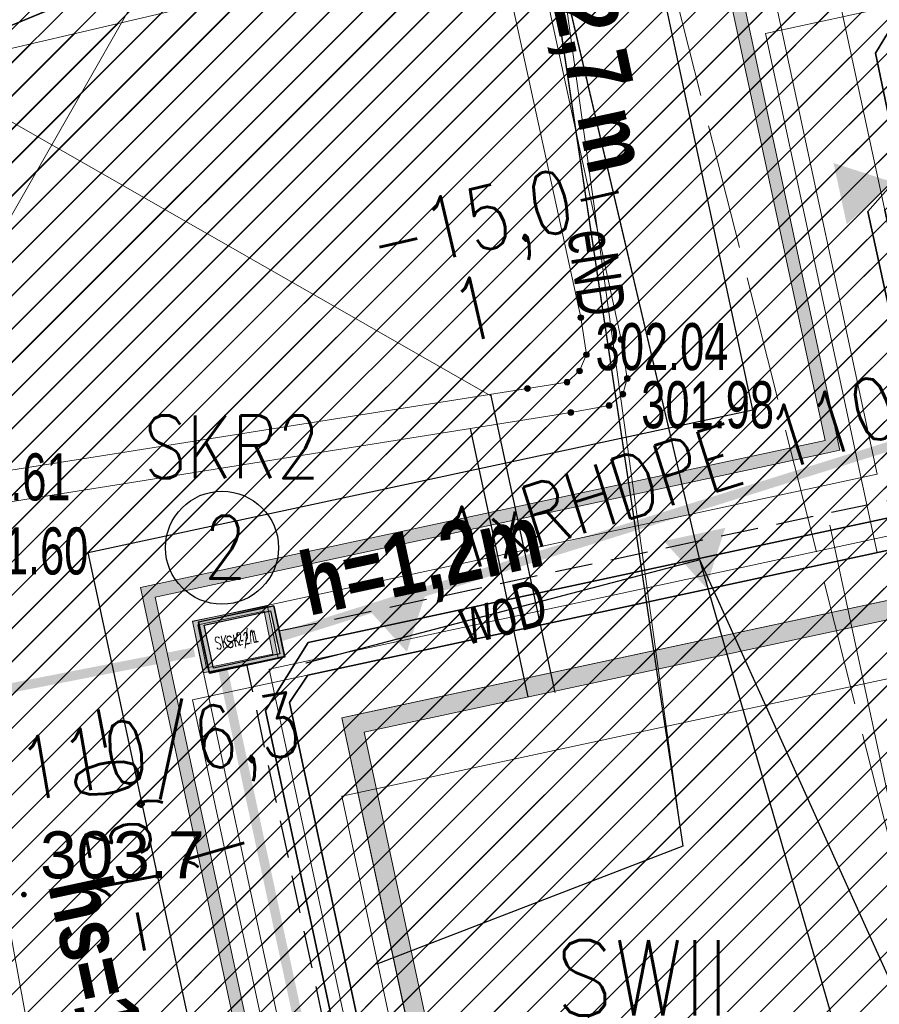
# Model space of a CAD drawing. Header units: metres. Extents: x 6567444 to 13135881, y 5574237 to 11149086.
# Tile 55 of 191: x 6567833 to 6567847, y 5574532 to 5574548. Entities that reach past the tile are written whole.
import ezdxf
from ezdxf import colors
from ezdxf.entities.mleader import LeaderData, LeaderLine
from ezdxf.enums import TextEntityAlignment as Align
from ezdxf.math import Vec2, Vec3

# ---------------------------------------------------------------- set-up
doc = ezdxf.new("R2010")
doc.units = ezdxf.units.M
for name, pattern in [('Krawędzie ukryte', [170, 120, -50]), ('Krawędzie ukryte xs', [0.9, 0.6, -0.3]), ('L_0_06', [2, 1.5, -0.5]), ('L_2_50', [2.5, 2, -0.5]), ('Przerywana', [240, 120, -120])]:
    doc.linetypes.add(name, pattern=pattern)
for name, color, linetype in [('01FORMA - PZT - Inne obiekty', 7, 'Continuous'), ('FORMA - Arch 01 - 820-G Rysunki Obrazki', 7, 'Continuous'), ('FORMA - Arch 01 - PZT 1 Strefy', 7, 'Continuous'), ('FORMA - Arch 01 - PZT 2 Budynki', 7, 'Continuous'), ('FORMA - Arch 01 - PZT 2 Inne obiekty', 7, 'Continuous'), ('FORMA - Arch 01 - PZT-3 Zagospodarowanie', 7, 'Continuous'), ('FORMA - Arch 01 - PZT-5 Opisy ogólne - Opisy szczegółowe', 7, 'Continuous'), ('OTRN_O', 7, 'Continuous'), ('SEL_atrybut_bloku1', 7, 'Continuous'), ('SEL_atrybut_bloku2', 9, 'Continuous'), ('SEN_atrybut_bloku1', 7, 'Continuous'), ('SEN_atrybut_bloku2', 9, 'Continuous')]:
    doc.layers.add(name, color=color, linetype=linetype)
for name, color, linetype, lineweight in [('_Tt_DO_LIKWIDACJI', 7, 'Continuous', 20), ('_TT_opis', 7, 'Continuous', 25), ('_TT_WOD_Opis_PKT_I', 7, 'Continuous', 30), ('GES_PrzewodCieplowniczy', 212, 'Continuous', 18), ('GES_PrzewodElektroenergetyczny', 1, 'Continuous', 18), ('GES_PrzewodElektroenergetyczny_Projektowany', 7, 'Continuous', 18), ('GES_PrzewodKanalizacyjny', 36, 'Continuous', 18), ('GES_PrzewodKanalizacyjny_Projektowany', 7, 'Continuous', 18), ('GES_PrzewodWodociagowy', 5, 'Continuous', 18), ('GES_Rzedna', 7, 'Continuous', 18), ('OTRN', 7, 'Continuous', 13), ('SEL_do_likwidacji', 1, 'likwidacja1', 15), ('SEL_OPIS_legenda', 7, 'Continuous', 18), ('SEL_sieci_kable_nN', 7, 'SEL_eN', 35), ('SEL_sieci_kable_nN_oswietlenie', 7, 'SEL_eNN', 35), ('SEL_zlacze_nN', 1, 'SEL_eN', 20), ('SEN_kanalizacja_kablowa', 7, 'SEN_t', 40), ('SEN_kanalizacja_kablowa_studnie', 30, 'Continuous', 20), ('SEN_studnia_kablowa_typ', 30, 'Continuous', 20)]:
    doc.layers.add(name, color=color, linetype=linetype, lineweight=lineweight)
doc.styles.add('ARIAL', font='arial.ttf')
doc.styles.add('BDOT', font='arial.ttf', dxfattribs={"width": 0.9})
doc.styles.add('ROMANS', font='romans.shx', dxfattribs={"width": 0.9})
doc.styles.get("Standard").update_dxf_attribs({"font": 'arial.ttf'})
doc.styles.add('STYL_AUTOMATYCZNY_11', font='arial.ttf', dxfattribs={"width": 0.8})
doc.styles.add('STYL_AUTOMATYCZNY_12', font='arial.ttf', dxfattribs={"width": 0.6})
doc.linetypes.add('likwidacja1', pattern='A,0,-1,["X",ROMANS,S=0.6,R=0,X=-0.1,Y=-0.3],-1', length=2)
doc.linetypes.add('SEL_eN', pattern='A,5,["eN",ARIAL,S=1,R=0,X=1.8,Y=0.25],5', length=10)
doc.linetypes.add('SEL_eNN', pattern='A,5,["eNN",ARIAL,S=1,R=0,X=1.45,Y=0.25],5', length=10)
doc.linetypes.add('SEN_t', pattern='A,5,["t",ARIAL,S=1,R=0,X=2.1,Y=0.25],5', length=10)
doc.linetypes.add('Symbol (2)', pattern='A,0,[1,U02 PROJEKT ZAGOSPODAROWANIA TERENU1.Shx,S=0.793651,R=0,X=0,Y=0],-100,0', length=100)
doc.linetypes.add('X 1_2', pattern='A,0,[8,PR1183 ChorzĂłw MetalowcĂłw V091.Shx,S=0.039206,R=0,X=0,Y=0],-4.94,0', length=4.94)
pattern_1 = [(45, (0, 0), (-0.265165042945, 0.265165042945), [])]

# ---------------------------------------------------------------- blocks, each defined once
blk = doc.blocks.new('other_SUPS01_02')
at = {"linetype": 'Continuous', "lineweight": 13}
blk.add_hatch(color=0, dxfattribs=at).paths.add_polyline_path([(0, -0.091, 1), (0, 0.091, 1)])
at = {"color": 0, "linetype": 'Continuous', "lineweight": 13}
blk.add_circle((0, 0), 0.0906, dxfattribs=at)
blk = doc.blocks.new('OTRN')
at = {"layer": 'OTRN', "color": 0, "const_width": 0.09}
blk.add_lwpolyline([(-0.045, 0, 1), (0.045, 0, 1)], format="xyb", close=True, dxfattribs=at)
at = {"layer": 'OTRN_O', "color": 0, "style": 'BDOT'}
blk.add_attdef('RZEDNA', (0.514, 0.515), '', height=1.5, dxfattribs=at)
blk = doc.blocks.new('_MDCP')
at = {"layer": 'GES_PrzewodCieplowniczy', "color": 212, "linetype": 'Continuous', "lineweight": 18}
for points in [[(6567835.395, 5574577.254), (6567835.56, 5574576.27), (6567841.12, 5574549.13), (6567842.56, 5574542.47), (6567842.66, 5574541.85), (6567842.59, 5574541.6), (6567842.37, 5574541.42), (6567841.76, 5574541.31), (6567832.56, 5574539.84), (6567831.99, 5574539.72), (6567831.81, 5574539.63), (6567831.65, 5574539.49), (6567831.8, 5574538.65), (6567833.77, 5574527.9), (6567835.97, 5574516.03), (6567836.07, 5574515.32), (6567836.27, 5574514.58), (6567838.64, 5574502.84)], [(6567840.21, 5574493.42), (6567838.21, 5574503.22), (6567835.81, 5574514.93), (6567835.68, 5574515.72), (6567835.53, 5574516.45), (6567833.32, 5574528.21), (6567831.32, 5574539.11), (6567831.19, 5574539.86), (6567831.31, 5574540.06), (6567831.53, 5574540.16), (6567832.13, 5574540.28), (6567841.07, 5574541.69), (6567841.7, 5574541.79), (6567841.9, 5574541.97), (6567842.01, 5574542.23), (6567841.92, 5574542.82), (6567840.56, 5574549.05), (6567834.9, 5574576.29), (6567834.74, 5574576.8), (6567834.714, 5574577.126)]]:
    blk.add_lwpolyline(points, dxfattribs=at)
at = {"layer": 'GES_PrzewodElektroenergetyczny', "color": 1, "linetype": 'Continuous', "lineweight": 18, "flags": 128}
for points in [[(6567839.429, 5574557.634), (6567843.814, 5574538.959), (6567847.225, 5574531.413), (6567849.054, 5574530.594), (6567849.634, 5574529.929), (6567849.99, 5574528.845), (6567850.111, 5574525.986), (6567849.4, 5574523.295), (6567833.849, 5574501.642), (6567833.428, 5574500.948), (6567842.057, 5574466.646), (6567837.363, 5574465.727), (6567836.904, 5574465.072), (6567825.838, 5574462.038), (6567824.032, 5574462.668), (6567814.032, 5574503.304), (6567812.705, 5574511.261)], [(6567838.673, 5574532.515), (6567843.546, 5574534.399), (6567841.187, 5574550.146), (6567840.856, 5574552.357), (6567840.441, 5574553.323), (6567838.664, 5574557.463)]]:
    blk.add_lwpolyline(points, dxfattribs=at)
at = {"layer": 'GES_PrzewodElektroenergetyczny_Projektowany', "color": 1, "linetype": 'L_2_50', "lineweight": 18, "flags": 128}
blk.add_lwpolyline([(6567968.757, 5574418.447), (6567965.79, 5574417.788), (6567964.269, 5574419.682), (6567962.444, 5574428.423), (6567960.927, 5574438.382), (6567955.785, 5574440.828), (6567943.735, 5574448.879), (6567937.061, 5574453.287), (6567929.241, 5574458.206), (6567924.301, 5574460.739), (6567918.598, 5574463.02), (6567911.377, 5574464.921), (6567904.643, 5574465.783), (6567895.738, 5574466.364), (6567887.791, 5574468.949), (6567886.282, 5574470.192), (6567885.356, 5574472.785), (6567880.925, 5574493.141), (6567879.016, 5574496.438), (6567878.444, 5574499.11), (6567874.34, 5574499.268), (6567872.908, 5574505.876), (6567870.567, 5574509.67), (6567868.305, 5574511.329), (6567862.172, 5574511.906), (6567852.994, 5574510.772), (6567850.203, 5574522.019), (6567848.1, 5574529.505), (6567843.148, 5574549.062), (6567840.304, 5574561.676)], dxfattribs=at)
at = {"layer": 'GES_PrzewodKanalizacyjny', "color": 36, "linetype": 'Continuous', "lineweight": 18, "flags": 128}
blk.add_lwpolyline([(6567854.51, 5574556.511), (6567832.359, 5574547.28)], dxfattribs=at)
at = {"layer": 'GES_PrzewodKanalizacyjny_Projektowany', "color": 36, "linetype": 'L_0_06', "lineweight": 18}
blk.add_lwpolyline([(6567796.266, 5574539.236), (6567832.48, 5574547.32), (6567854.13, 5574556.3), (6567878.83, 5574561.85), (6567921.59, 5574572.26), (6567938.88, 5574580.92), (6567943.337, 5574581.783)], dxfattribs=at)
at = {"layer": 'GES_PrzewodWodociagowy', "color": 5, "linetype": 'Continuous', "lineweight": 18}
blk.add_lwpolyline([(6567933.69, 5574572.61), (6567933.06, 5574572.59), (6567924.48, 5574571.48), (6567923.42, 5574572.32), (6567920.04, 5574574.98), (6567915.01, 5574574.28), (6567879.77, 5574567.11), (6567879.07, 5574566.99), (6567878.14, 5574565.37), (6567860.87, 5574560.66), (6567855.39, 5574559.03), (6567839.4, 5574555.34), (6567836.94, 5574551.59), (6567834.92, 5574548.08), (6567832.61, 5574544.04), (6567830.53, 5574540.71), (6567827.89, 5574537.03), (6567830.01, 5574517.51), (6567828.46, 5574517.24), (6567802.588, 5574511.449)], dxfattribs=at)
at = {"layer": 'GES_PrzewodWodociagowy', "color": 5, "linetype": 'Continuous', "lineweight": 18, "flags": 128}
for points in [[(6567843.814, 5574538.959), (6567837.542, 5574537.313)], [(6567852.51, 5574508.806), (6567843.814, 5574538.959)]]:
    blk.add_lwpolyline(points, dxfattribs=at)
at = {"layer": 'GES_Rzedna', "color": 212, "linetype": 'Continuous', "xscale": 0.5, "yscale": 0.5, "zscale": 0.5}
for p in [(6567841.92, 5574542.82), (6567842.56, 5574542.47), (6567842.01, 5574542.23), (6567841.9, 5574541.97), (6567841.7, 5574541.79), (6567842.66, 5574541.85), (6567841.07, 5574541.69), (6567842.59, 5574541.6), (6567842.37, 5574541.42), (6567841.76, 5574541.31)]:
    blk.add_blockref('other_SUPS01_02', p, dxfattribs=at)
at = {"layer": 'OTRN', "color": 14, "xscale": 0.5, "yscale": 0.5, "zscale": 0.5}
blk.add_blockref('OTRN', (6567833.049, 5574533.626, 303.712), dxfattribs=at).add_auto_attribs({'RZEDNA': '303.7'})
at = {"layer": 'GES_PrzewodElektroenergetyczny', "color": 1, "lineweight": 15, "width": 0.66}
blk.add_text('eND', height=0.75, rotation=-81.5, dxfattribs=at).set_placement((6567842.176, 5574543.542), align=Align.MIDDLE_CENTER)
at = {"layer": 'GES_PrzewodWodociagowy', "color": 5, "lineweight": 15, "width": 0.66}
blk.add_text('woD', height=0.75, rotation=-345.3, dxfattribs=at).set_placement((6567840.678, 5574538.136), align=Align.MIDDLE_CENTER)
at = {"layer": 'GES_Rzedna', "color": 212, "lineweight": 15, "width": 0.66}
for s, p in [('302.04', (6567842.156, 5574542.358)), ('301.98', (6567842.883, 5574541.432)), ('301.61', (6567831.678, 5574540.282)), ('301.60', (6567831.96, 5574539.102))]:
    blk.add_text(s, height=0.75, dxfattribs=at).set_placement(p, align=Align.MIDDLE_LEFT)
blk = doc.blocks.new('Ściana_10', base_point=(6567853.217, 5574464.912))
at = {"layer": 'FORMA - Arch 01 - PZT 2 Budynki', "linetype": 'Continuous', "lineweight": 0, "true_color": 0x000000}
for points in [[(6567838.405, 5574535.258), (6567838.111, 5574535.195), (6567838.468, 5574534.965)], [(6567838.468, 5574534.965), (6567838.111, 5574535.195), (6567838.174, 5574534.902)], [(6567853.447, 5574465.269), (6567838.468, 5574534.965), (6567838.174, 5574534.902), (6567853.154, 5574465.205)]]:
    blk.add_hatch(color=18, dxfattribs=at).paths.add_polyline_path(points)
at = {"layer": 'FORMA - Arch 01 - PZT 2 Budynki', "color": 7, "linetype": 'Continuous', "lineweight": 18, "flags": 128}
for points in [[(6567838.111, 5574535.195), (6567838.405, 5574535.258)], [(6567838.111, 5574535.195), (6567853.154, 5574465.205)], [(6567853.447, 5574465.269), (6567838.468, 5574534.965)]]:
    blk.add_lwpolyline(points, dxfattribs=at)
blk = doc.blocks.new('Ściana_25', base_point=(6567844.074, 5574547.691))
at = {"layer": 'FORMA - Arch 01 - PZT 2 Inne obiekty', "linetype": 'Continuous', "lineweight": 13, "true_color": 0xbb77e3}
for points in [[(6567846.006, 5574539.653), (6567844.27, 5574547.733), (6567844.074, 5574547.691), (6567845.811, 5574539.611)], [(6567846.006, 5574539.653), (6567845.811, 5574539.611), (6567846.048, 5574539.458)], [(6567845.811, 5574539.611), (6567845.853, 5574539.416), (6567846.048, 5574539.458)]]:
    blk.add_hatch(color=191, dxfattribs=at).paths.add_polyline_path(points)
at = {"layer": 'FORMA - Arch 01 - PZT 2 Inne obiekty', "color": 191, "linetype": 'Continuous', "lineweight": 13, "true_color": 0xbb77e3, "flags": 128}
for points in [[(6567846.048, 5574539.458), (6567844.27, 5574547.733)], [(6567844.074, 5574547.691), (6567845.811, 5574539.611)], [(6567846.048, 5574539.458), (6567845.853, 5574539.416)]]:
    blk.add_lwpolyline(points, dxfattribs=at)
blk = doc.blocks.new('Ściana_26', base_point=(6567845.811, 5574539.611))
at = {"layer": 'FORMA - Arch 01 - PZT 2 Inne obiekty', "linetype": 'Continuous', "lineweight": 13, "true_color": 0xbb77e3}
for points in [[(6567835.142, 5574537.114), (6567845.853, 5574539.416), (6567845.811, 5574539.611), (6567835.1, 5574537.309)], [(6567835.1, 5574537.309), (6567834.904, 5574537.267), (6567835.142, 5574537.114)], [(6567835.142, 5574537.114), (6567834.904, 5574537.267), (6567834.946, 5574537.072)]]:
    blk.add_hatch(color=191, dxfattribs=at).paths.add_polyline_path(points)
at = {"layer": 'FORMA - Arch 01 - PZT 2 Inne obiekty', "color": 191, "linetype": 'Continuous', "lineweight": 13, "true_color": 0xbb77e3, "flags": 128}
for points in [[(6567845.811, 5574539.611), (6567834.904, 5574537.267)], [(6567835.142, 5574537.114), (6567845.853, 5574539.416)], [(6567834.904, 5574537.267), (6567834.946, 5574537.072)]]:
    blk.add_lwpolyline(points, dxfattribs=at)
blk = doc.blocks.new('Ściana_27', base_point=(6567838.111, 5574535.195))
at = {"layer": 'FORMA - Arch 01 - PZT 2 Budynki', "linetype": 'Continuous', "lineweight": 0, "true_color": 0x000000}
for points in [[(6567838.468, 5574534.965), (6567849.081, 5574537.246), (6567849.018, 5574537.539), (6567838.405, 5574535.258)], [(6567849.311, 5574537.602), (6567849.018, 5574537.539), (6567849.374, 5574537.309)], [(6567849.018, 5574537.539), (6567849.081, 5574537.246), (6567849.374, 5574537.309)]]:
    blk.add_hatch(color=18, dxfattribs=at).paths.add_polyline_path(points)
at = {"layer": 'FORMA - Arch 01 - PZT 2 Budynki', "color": 7, "linetype": 'Continuous', "lineweight": 18, "flags": 128}
for points in [[(6567849.018, 5574537.539), (6567838.405, 5574535.258)], [(6567849.374, 5574537.309), (6567849.311, 5574537.602)], [(6567838.468, 5574534.965), (6567849.374, 5574537.309)]]:
    blk.add_lwpolyline(points, dxfattribs=at)
blk = doc.blocks.new('Ściana_32', base_point=(6567834.904, 5574537.267))
at = {"layer": 'FORMA - Arch 01 - PZT 2 Inne obiekty', "linetype": 'Continuous', "lineweight": 13, "true_color": 0xbb77e3}
blk.add_hatch(color=191, dxfattribs=at).paths.add_polyline_path([(6567834.946, 5574537.072), (6567845.591, 5574487.545), (6567845.786, 5574487.587), (6567835.142, 5574537.114)])
at = {"layer": 'FORMA - Arch 01 - PZT 2 Inne obiekty', "color": 191, "linetype": 'Continuous', "lineweight": 13, "true_color": 0xbb77e3, "flags": 128}
for points in [[(6567834.946, 5574537.072), (6567845.591, 5574487.545)], [(6567845.786, 5574487.587), (6567835.142, 5574537.114)]]:
    blk.add_lwpolyline(points, dxfattribs=at)
blk = doc.blocks.new('PR1183 Chorzów Metalowców V09_TT')
at = {"layer": 'FORMA - Arch 01 - 820-G Rysunki Obrazki', "linetype": 'Continuous', "lineweight": 13}
h = blk.add_hatch(color=7, dxfattribs=at)
h.paths.add_polyline_path([(6567836.013, 5574535.901), (6567837.206, 5574536.157), (6567837.029, 5574536.978), (6567835.837, 5574536.722)])
h.paths.add_polyline_path([(6567836.067, 5574535.984), (6567835.92, 5574536.668), (6567836.976, 5574536.895), (6567837.123, 5574536.211)], flags=0)
at = {"layer": 'FORMA - Arch 01 - PZT 1 Strefy', "linetype": 'Continuous', "lineweight": 0, "true_color": 0x577933}
h = blk.add_hatch(dxfattribs=at)
h.set_pattern_fill('ANSI31', color=77, scale=3, style=0)
h.set_pattern_definition(pattern_1)
h.paths.add_polyline_path([(6567829, 5574517.24), (6567842.398, 5574471.118), (6567844.165, 5574471.632), (6567846.931, 5574462.111), (6567846.967, 5574484.472), (6567835.736, 5574536.73), (6567846.642, 5574539.074), (6567844.864, 5574547.35), (6567918.571, 5574563.191), (6567935.605, 5574483.933), (6567930.975, 5574476.768), (6567931.227, 5574475.595), (6567933.57, 5574476.098, 0.216609), (6567938.884, 5574480.085), (6567921.55, 5574567.86), (6567849.267, 5574550.953), (6567830.11, 5574546.47)])
at = {"layer": 'FORMA - Arch 01 - PZT 1 Strefy', "linetype": 'Continuous', "lineweight": 0, "true_color": 0x606060}
h = blk.add_hatch(dxfattribs=at)
h.set_pattern_fill('ANSI31', color=251, scale=3, style=0)
h.set_pattern_definition(pattern_1)
h.paths.add_polyline_path([(6567846.973, 5574484.443), (6567846.931, 5574462.111), (6567848.531, 5574462.109), (6567848.555, 5574477.084), (6567851.261, 5574464.492), (6567853.217, 5574464.912), (6567838.111, 5574535.195), (6567849.018, 5574537.539), (6567847.239, 5574545.815), (6567909.194, 5574559.13), (6567910.929, 5574559.503), (6567916.794, 5574560.763), (6567918.527, 5574552.697), (6567922.645, 5574533.535), (6567924.844, 5574534.007), (6567920.284, 5574555.223), (6567918.571, 5574563.191), (6567844.864, 5574547.35), (6567846.642, 5574539.074), (6567835.736, 5574536.73)])
at = {"layer": 'FORMA - Arch 01 - PZT 1 Strefy', "linetype": 'Continuous', "lineweight": 0, "ltscale": 5, "true_color": 0xf0e6d9}
h = blk.add_hatch(dxfattribs=at)
h.set_pattern_fill('ANSI31', color=254, scale=3, style=0)
h.set_pattern_definition(pattern_1)
h.paths.add_polyline_path([(6567838.111, 5574535.195), (6567853.217, 5574464.912), (6567877.761, 5574470.187), (6567866.729, 5574521.517), (6567916.781, 5574532.275), (6567914.712, 5574541.905), (6567920.576, 5574543.165), (6567916.794, 5574560.763), (6567847.239, 5574545.815), (6567849.018, 5574537.539)])
at = {"layer": 'FORMA - Arch 01 - PZT 2 Budynki', "linetype": 'Continuous', "lineweight": 5}
for points in [[(6567846.156, 5574543.056), (6567846.898, 5574543.726), (6567845.946, 5574544.033)], [(6567843.243, 5574538.01), (6567843.914, 5574537.268), (6567844.221, 5574538.22)], [(6567838.478, 5574536.986), (6567839.149, 5574536.244), (6567839.456, 5574537.196)]]:
    blk.add_hatch(color=7, dxfattribs=at).paths.add_polyline_path(points)
at = {"layer": '01FORMA - PZT - Inne obiekty', "color": 1, "linetype": 'X 1_2', "lineweight": 25}
for p, q in [((6567843.814, 5574537.709), (6567841.285, 5574548.478)), ((6567841.284, 5574548.252), (6567843.546, 5574533.149)), ((6567847.225, 5574530.163), (6567843.814, 5574537.709)), ((6567843.546, 5574533.149), (6567838.673, 5574531.265))]:
    blk.add_line(p, q, dxfattribs=at)
at = {"layer": '01FORMA - PZT - Inne obiekty', "color": 5, "linetype": 'X 1_2', "lineweight": 25}
for p, q in [((6567843.814, 5574537.709), (6567837.542, 5574536.063)), ((6567852.676, 5574507.068), (6567843.814, 5574537.709))]:
    blk.add_line(p, q, dxfattribs=at)
at = {"layer": 'FORMA - Arch 01 - 820-G Rysunki Obrazki', "color": 7, "linetype": 'Continuous', "lineweight": 13}
blk.add_line((6567840.477, 5574540.329), (6567822.619, 5574550.542), dxfattribs=at)
at = {"layer": 'FORMA - Arch 01 - 820-G Rysunki Obrazki', "color": 11, "linetype": 'Krawędzie ukryte xs', "lineweight": 25, "true_color": 0xff8040}
for p, q in [((6567837.116, 5574536.577), (6567848.69, 5574539.065)), ((6567852.012, 5574464.333), (6567836.599, 5574536.046))]:
    blk.add_line(p, q, dxfattribs=at)
at = {"layer": 'FORMA - Arch 01 - 820-G Rysunki Obrazki', "color": 6, "linetype": 'Przerywana', "lineweight": 25}
for points in [[(6567841.509, 5574535.595), (6567840.487, 5574540.348)], [(6567841.081, 5574535.526), (6567840.161, 5574539.805)]]:
    blk.add_lwpolyline(points, dxfattribs=at)
at = {"layer": 'FORMA - Arch 01 - 820-G Rysunki Obrazki', "color": 7, "linetype": 'Continuous', "lineweight": 13}
for points in [[(6567835.837, 5574536.722), (6567837.029, 5574536.978), (6567837.206, 5574536.157), (6567836.013, 5574535.901)], [(6567835.92, 5574536.668), (6567836.976, 5574536.895), (6567837.123, 5574536.211), (6567836.067, 5574535.984)]]:
    blk.add_lwpolyline(points, close=True, dxfattribs=at)
at = {"layer": 'FORMA - Arch 01 - 820-G Rysunki Obrazki', "color": 11, "linetype": 'Continuous', "lineweight": 25, "true_color": 0xff8040, "flags": 128}
for points in [[(6567835.837, 5574536.722), (6567837.029, 5574536.978), (6567837.206, 5574536.157), (6567836.013, 5574535.901)], [(6567835.92, 5574536.668), (6567836.976, 5574536.895), (6567837.123, 5574536.211), (6567836.067, 5574535.984)]]:
    blk.add_lwpolyline(points, close=True, dxfattribs=at)
at = {"layer": 'FORMA - Arch 01 - PZT 1 Strefy', "color": 9, "linetype": 'Continuous', "lineweight": 13}
for p, q in [((6567844.864, 5574547.35), (6567846.642, 5574539.074)), ((6567846.642, 5574539.074), (6567835.736, 5574536.73)), ((6567838.111, 5574535.195), (6567849.018, 5574537.539)), ((6567835.736, 5574536.73), (6567846.973, 5574484.443)), ((6567853.217, 5574464.912), (6567838.111, 5574535.195))]:
    blk.add_line(p, q, dxfattribs=at)
at = {"layer": 'FORMA - Arch 01 - PZT 1 Strefy', "color": 71, "linetype": 'Continuous', "lineweight": 13, "true_color": 0xaff266}
for p, q in [((6567846.642, 5574539.074), (6567844.864, 5574547.35)), ((6567835.736, 5574536.73), (6567846.642, 5574539.074)), ((6567846.967, 5574484.472), (6567835.736, 5574536.73))]:
    blk.add_line(p, q, dxfattribs=at)
at = {"layer": 'FORMA - Arch 01 - PZT 1 Strefy', "color": 254, "linetype": 'Continuous', "lineweight": 0, "true_color": 0xe3cfb5}
for p, q in [((6567849.018, 5574537.539), (6567838.111, 5574535.195)), ((6567838.111, 5574535.195), (6567853.217, 5574464.912))]:
    blk.add_line(p, q, dxfattribs=at)
at = {"layer": 'FORMA - Arch 01 - PZT-3 Zagospodarowanie', "color": 7, "linetype": 'Continuous', "lineweight": 18}
for p, q in [((6567844.864, 5574547.35), (6567846.642, 5574539.074)), ((6567846.642, 5574539.074), (6567835.736, 5574536.73)), ((6567835.736, 5574536.73), (6567846.967, 5574484.472))]:
    blk.add_line(p, q, dxfattribs=at)
at = {"layer": 'FORMA - Arch 01 - PZT-3 Zagospodarowanie', "color": 8, "linetype": 'Krawędzie ukryte', "lineweight": 13}
for p, q in [((6567847.83, 5574538.307), (6567846.069, 5574546.5)), ((6567836.958, 5574535.97), (6567847.83, 5574538.307)), ((6567836.958, 5574535.97), (6567854.877, 5574452.596))]:
    blk.add_line(p, q, dxfattribs=at)
at = {"layer": 'FORMA - Arch 01 - PZT-3 Zagospodarowanie', "color": 7, "linetype": 'Symbol (2)', "lineweight": 25, "flags": 128}
blk.add_lwpolyline([(6567842.025, 5574479.36), (6567845.16, 5574486.232), (6567834.071, 5574537.827), (6567844.662, 5574540.103), (6567842.864, 5574548.471), (6567919.652, 5574564.975), (6567931.425, 5574510.197)], dxfattribs=at)
at = {"layer": 'FORMA - Arch 01 - PZT-3 Zagospodarowanie', "color": 7, "linetype": 'Continuous', "lineweight": 25, "flags": 128}
blk.add_lwpolyline([(6567835.824, 5574536.719), (6567835.997, 5574535.917), (6567837.202, 5574536.176), (6567837.029, 5574536.978)], close=True, dxfattribs=at)
at = {"layer": 'FORMA - Arch 01 - PZT 2 Budynki', "color": 7, "lineweight": 18}
for name, p in [('Ściana_27', (6567838.111, 5574535.195)), ('Ściana_10', (6567853.217, 5574464.912))]:
    blk.add_blockref(name, p, dxfattribs=at)
at = {"layer": 'FORMA - Arch 01 - PZT 2 Inne obiekty', "color": 191, "lineweight": 13, "true_color": 0xbb77e3}
for name, p in [('Ściana_25', (6567844.074, 5574547.691)), ('Ściana_26', (6567845.811, 5574539.611)), ('Ściana_32', (6567834.904, 5574537.267))]:
    blk.add_blockref(name, p, dxfattribs=at)
at = {"layer": 'FORMA - Arch 01 - 820-G Rysunki Obrazki', "color": 7, "linetype": 'Continuous', "lineweight": 13, "insert": (6567836.296, 5574536.291), "char_height": 0.2, "attachment_point": 7, "rotation": 12.1296, "style": 'STYL_AUTOMATYCZNY_12'}
blk.add_mtext('\\A1;{\\pql;\\fArial|b0|i0|c238|p0;\\W0.600000;SK-2/1}', dxfattribs=at)
at = {"layer": 'FORMA - Arch 01 - PZT-5 Opisy ogólne - Opisy szczegółowe', "color": 154, "linetype": 'Continuous', "lineweight": 13, "char_height": 1, "attachment_point": 7, "rotation": 282.1296, "style": 'STYL_AUTOMATYCZNY_11'}
for s, insert in [('\\A1;{\\pql;\\fArial|b1|i0|c238|p0;\\W0.800000;hs=\\fArial|b1|i0|c238|p0;\\W0.800000;2\\fArial|b1|i0|c238|p0;\\W0.800000;,\\fArial|b1|i0|c238|p0;\\W0.800000;7\\fArial|b1|i0|c238|p0;\\W0.800000; m}', (6567840.83, 5574548.476)), ('\\A1;{\\pql;\\fArial|b1|i0|c238|p0;\\W0.800000;hs=\\fArial|b1|i0|c238|p0;\\W0.800000;1\\fArial|b1|i0|c238|p0;\\W0.800000;,\\fArial|b1|i0|c238|p0;\\W0.800000;1\\fArial|b1|i0|c238|p0;\\W0.800000; m}', (6567833.207, 5574532.487))]:
    blk.add_mtext(s, dxfattribs=dict(at, insert=insert))
at = {"layer": 'FORMA - Arch 01 - PZT-5 Opisy ogólne - Opisy szczegółowe', "color": 7, "linetype": 'Continuous', "lineweight": 5, "insert": (6567837.63, 5574536.595), "char_height": 1, "attachment_point": 7, "rotation": 12.1296, "style": 'STYL_AUTOMATYCZNY_11'}
blk.add_mtext('\\A1;{\\pql;\\fArial|b1|i0|c238|p0;\\W0.800000;h=\\fArial|b1|i0|c238|p0;\\W0.800000;1\\fArial|b1|i0|c238|p0;\\W0.800000;,\\fArial|b1|i0|c238|p0;\\W0.800000;2\\fArial|b1|i0|c238|p0;\\W0.800000;m}', dxfattribs=at)
blk = doc.blocks.new('GE.I.6640.1.468.2024_MDCP_dodatkowe pomiary_12.03.2026')
at = {"layer": 'GES_PrzewodCieplowniczy', "color": 212, "linetype": 'Continuous', "lineweight": 18}
for points in [[(6567835.395, 5574577.254), (6567835.56, 5574576.27), (6567841.12, 5574549.13), (6567842.56, 5574542.47), (6567842.66, 5574541.85), (6567842.59, 5574541.6), (6567842.37, 5574541.42), (6567841.76, 5574541.31), (6567832.56, 5574539.84), (6567831.99, 5574539.72), (6567831.81, 5574539.63), (6567831.65, 5574539.49), (6567831.8, 5574538.65), (6567833.77, 5574527.9), (6567835.97, 5574516.03), (6567836.07, 5574515.32), (6567836.27, 5574514.58), (6567838.64, 5574502.84)], [(6567840.21, 5574493.42), (6567838.21, 5574503.22), (6567835.81, 5574514.93), (6567835.68, 5574515.72), (6567835.53, 5574516.45), (6567833.32, 5574528.21), (6567831.32, 5574539.11), (6567831.19, 5574539.86), (6567831.31, 5574540.06), (6567831.53, 5574540.16), (6567832.13, 5574540.28), (6567841.07, 5574541.69), (6567841.7, 5574541.79), (6567841.9, 5574541.97), (6567842.01, 5574542.23), (6567841.92, 5574542.82), (6567840.56, 5574549.05), (6567834.9, 5574576.29), (6567834.74, 5574576.8), (6567834.714, 5574577.126)]]:
    blk.add_lwpolyline(points, dxfattribs=at)
at = {"layer": 'GES_PrzewodElektroenergetyczny', "color": 1, "linetype": 'Continuous', "lineweight": 18, "flags": 128}
for points in [[(6567839.429, 5574557.634), (6567843.814, 5574538.959), (6567847.225, 5574531.413), (6567849.054, 5574530.594), (6567849.634, 5574529.929), (6567849.99, 5574528.845), (6567850.111, 5574525.986), (6567849.4, 5574523.295), (6567833.849, 5574501.642), (6567833.428, 5574500.948), (6567842.057, 5574466.646), (6567837.363, 5574465.727), (6567836.904, 5574465.072), (6567825.838, 5574462.038), (6567824.032, 5574462.668), (6567814.032, 5574503.304), (6567812.705, 5574511.261)], [(6567838.673, 5574532.515), (6567843.546, 5574534.399), (6567841.187, 5574550.146), (6567840.856, 5574552.357), (6567840.441, 5574553.323), (6567838.664, 5574557.463)]]:
    blk.add_lwpolyline(points, dxfattribs=at)
at = {"layer": 'GES_PrzewodElektroenergetyczny_Projektowany', "color": 1, "linetype": 'L_2_50', "lineweight": 18, "flags": 128}
blk.add_lwpolyline([(6567968.757, 5574418.447), (6567965.79, 5574417.788), (6567964.269, 5574419.682), (6567962.444, 5574428.423), (6567960.927, 5574438.382), (6567955.785, 5574440.828), (6567943.735, 5574448.879), (6567937.061, 5574453.287), (6567929.241, 5574458.206), (6567924.301, 5574460.739), (6567918.598, 5574463.02), (6567911.377, 5574464.921), (6567904.643, 5574465.783), (6567895.738, 5574466.364), (6567887.791, 5574468.949), (6567886.282, 5574470.192), (6567885.356, 5574472.785), (6567880.925, 5574493.141), (6567879.016, 5574496.438), (6567878.444, 5574499.11), (6567874.34, 5574499.268), (6567872.908, 5574505.876), (6567870.567, 5574509.67), (6567868.305, 5574511.329), (6567862.172, 5574511.906), (6567852.994, 5574510.772), (6567850.203, 5574522.019), (6567848.1, 5574529.505), (6567843.148, 5574549.062), (6567840.304, 5574561.676)], dxfattribs=at)
at = {"layer": 'GES_PrzewodKanalizacyjny', "color": 36, "linetype": 'Continuous', "lineweight": 18, "flags": 128}
blk.add_lwpolyline([(6567854.51, 5574556.511), (6567832.359, 5574547.28)], dxfattribs=at)
at = {"layer": 'GES_PrzewodKanalizacyjny_Projektowany', "color": 36, "linetype": 'L_0_06', "lineweight": 18}
blk.add_lwpolyline([(6567796.266, 5574539.236), (6567832.48, 5574547.32), (6567854.13, 5574556.3), (6567878.83, 5574561.85), (6567921.59, 5574572.26), (6567938.88, 5574580.92), (6567943.337, 5574581.783)], dxfattribs=at)
at = {"layer": 'GES_PrzewodWodociagowy', "color": 5, "linetype": 'Continuous', "lineweight": 18}
blk.add_lwpolyline([(6567933.69, 5574572.61), (6567933.06, 5574572.59), (6567924.48, 5574571.48), (6567923.42, 5574572.32), (6567920.04, 5574574.98), (6567915.01, 5574574.28), (6567879.77, 5574567.11), (6567879.07, 5574566.99), (6567878.14, 5574565.37), (6567860.87, 5574560.66), (6567855.39, 5574559.03), (6567839.4, 5574555.34), (6567836.94, 5574551.59), (6567834.92, 5574548.08), (6567832.61, 5574544.04), (6567830.53, 5574540.71), (6567827.89, 5574537.03), (6567830.01, 5574517.51), (6567828.46, 5574517.24), (6567802.588, 5574511.449)], dxfattribs=at)
at = {"layer": 'GES_PrzewodWodociagowy', "color": 5, "linetype": 'Continuous', "lineweight": 18, "flags": 128}
for points in [[(6567843.814, 5574538.959), (6567837.542, 5574537.313)], [(6567852.51, 5574508.806), (6567843.814, 5574538.959)]]:
    blk.add_lwpolyline(points, dxfattribs=at)
at = {"layer": 'GES_Rzedna', "color": 212, "linetype": 'Continuous', "xscale": 0.5, "yscale": 0.5, "zscale": 0.5}
for p in [(6567841.92, 5574542.82), (6567842.56, 5574542.47), (6567842.01, 5574542.23), (6567841.9, 5574541.97), (6567841.7, 5574541.79), (6567842.66, 5574541.85), (6567841.07, 5574541.69), (6567842.59, 5574541.6), (6567842.37, 5574541.42), (6567841.76, 5574541.31)]:
    blk.add_blockref('other_SUPS01_02', p, dxfattribs=at)
at = {"layer": 'OTRN', "color": 14, "xscale": 0.5, "yscale": 0.5, "zscale": 0.5}
blk.add_blockref('OTRN', (6567833.049, 5574533.626, 303.712), dxfattribs=at).add_auto_attribs({'RZEDNA': '303.7'})
at = {"layer": 'GES_PrzewodElektroenergetyczny', "color": 1, "lineweight": 15, "width": 0.66}
blk.add_text('eND', height=0.75, rotation=-81.5, dxfattribs=at).set_placement((6567842.176, 5574543.542), align=Align.MIDDLE_CENTER)
at = {"layer": 'GES_PrzewodWodociagowy', "color": 5, "lineweight": 15, "width": 0.66}
blk.add_text('woD', height=0.75, rotation=-345.3, dxfattribs=at).set_placement((6567840.678, 5574538.136), align=Align.MIDDLE_CENTER)
at = {"layer": 'GES_Rzedna', "color": 212, "lineweight": 15, "width": 0.66}
for s, p in [('302.04', (6567842.156, 5574542.358)), ('301.98', (6567842.883, 5574541.432)), ('301.61', (6567831.678, 5574540.282)), ('301.60', (6567831.96, 5574539.102))]:
    blk.add_text(s, height=0.75, dxfattribs=at).set_placement(p, align=Align.MIDDLE_LEFT)
blk = doc.blocks.new('*U52682')
blk.add_hatch(color=256).paths.add_polyline_path([(0.66, 0.32), (-0.66, 0.32), (-0.66, 0), (0.66, 0)])
for points in [[(-0.66, 0.32), (0.66, 0.32), (0.66, 0), (-0.66, 0)], [(-0.61, 0.27), (0.61, 0.27), (0.61, 0.05), (-0.61, 0.05)]]:
    blk.add_lwpolyline(points, close=True)
at = {"layer": 'SEL_atrybut_bloku1', "style": 'ROMANS', "width": 0.6, "flags": 8}
blk.add_attdef('TYP', text='', height=1, dxfattribs=at).set_placement((0, 0.45), align=Align.CENTER)
at = {"layer": 'SEL_atrybut_bloku2', "style": 'ROMANS', "width": 0.6, "flags": 8}
for tag, p in [('OPIS1', (0, -0.95)), ('OPIS2', (0, -1.95))]:
    blk.add_attdef(tag, text='', height=0.75, dxfattribs=at).set_placement(p, align=Align.CENTER)
blk = doc.blocks.new('studnia_SK2_1')
at = {"linetype": 'Continuous'}
h = blk.add_hatch(color=256, dxfattribs=at)
h.paths.add_polyline_path([(-0.61, 0.84), (-0.61, 0), (0.61, 0), (0.61, 0.84)])
h.paths.add_polyline_path([(0.54, 0.77), (0.54, 0.07), (-0.54, 0.07), (-0.54, 0.77)], flags=16)
for points in [[(-0.61, 0.84), (0.61, 0.84), (0.61, 0), (-0.61, 0)], [(-0.54, 0.77), (0.54, 0.77), (0.54, 0.07), (-0.54, 0.07)]]:
    blk.add_lwpolyline(points, close=True, dxfattribs=at)
at = {"linetype": 'Continuous', "flags": 128}
for points in [[(-0.61, 0.84), (0.61, 0.84), (0.61, 0), (-0.61, 0), (-0.61, 0.84)], [(-0.54, 0.77), (0.54, 0.77), (0.54, 0.07), (-0.54, 0.07), (-0.54, 0.77)]]:
    blk.add_lwpolyline(points, dxfattribs=at)
at = {"layer": 'SEN_atrybut_bloku1', "style": 'ROMANS', "width": 0.6, "flags": 8}
blk.add_attdef('TYP', text='', height=1, dxfattribs=at).set_placement((0, 0.94), align=Align.CENTER)
at = {"layer": 'SEN_atrybut_bloku2', "style": 'ROMANS', "width": 0.6, "flags": 8}
for tag, p in [('OPIS1', (0, -0.85)), ('OPIS2', (0, -1.7))]:
    blk.add_attdef(tag, text='', height=0.75, dxfattribs=at).set_placement(p, align=Align.CENTER)
at = {"layer": 'SEN_studnia_kablowa_typ', "color": 0, "style": 'ROMANS', "width": 0.6}
blk.add_text('SK-2/1', height=0.2, dxfattribs=at).set_placement((0, 0.42), align=Align.MIDDLE_CENTER)
blk = doc.blocks.new('PT-IE-001 PZT - instal. elektr XREFF')
at = {"layer": 'SEL_do_likwidacji'}
for points in [[(6567838.673, 5574532.515), (6567843.546, 5574534.399), (6567841.195, 5574551.383)], [(6567841.151, 5574550.302), (6567843.814, 5574538.959), (6567847.225, 5574531.413), (6567849.075, 5574530.57), (6567849.655, 5574529.864), (6567849.99, 5574528.845), (6567850.111, 5574525.986), (6567849.379, 5574523.265), (6567833.831, 5574501.613)]]:
    blk.add_lwpolyline(points, dxfattribs=at)
at = {"layer": 'SEL_OPIS_legenda', "lineweight": 30, "ltscale": 0.5}
blk.add_circle((6567836.204, 5574539.154), 0.9, dxfattribs=at)
at = {"layer": 'SEL_sieci_kable_nN', "ltscale": 0.5}
for points in [[(6567848.368, 5574538.63), (6567846.612, 5574547.036), (6567846.896, 5574547.498), (6567846.896, 5574547.498), (6567917.211, 5574562.613), (6567917.771, 5574562.223), (6567926.733, 5574520.72), (6567929.851, 5574521.233), (6567930.888, 5574516.162), (6567931.306, 5574516.118)], [(6567845.501, 5574476.669), (6567849.969, 5574477.63), (6567837.277, 5574536.687), (6567837.573, 5574537.121), (6567847.512, 5574539.262), (6567847.793, 5574539.731), (6567846.761, 5574544.533), (6567846.944, 5574544.716), (6567847.709, 5574544.88)]]:
    blk.add_lwpolyline(points, dxfattribs=at)
at = {"layer": 'SEL_sieci_kable_nN_oswietlenie', "ltscale": 0.8}
blk.add_lwpolyline([(6567894.56, 5574480.357), (6567894.56, 5574480.357), (6567883.047, 5574477.935), (6567882.979, 5574471.641), (6567852.785, 5574465.28), (6567852.079, 5574465.916), (6567836.897, 5574536.557), (6567837.577, 5574537.642), (6567847.042, 5574539.675), (6567847.398, 5574540.343), (6567846.492, 5574544.512), (6567846.812, 5574544.873), (6567847.671, 5574545.057)], dxfattribs=at)
at = {"layer": 'SEN_kanalizacja_kablowa', "ltscale": 0.8, "const_width": 0.15}
for points in [[(6567848.481, 5574541.285), (6567837.037, 5574537.704)], [(6567835.764, 5574537.49), (6567830.79, 5574536.517)], [(6567846.654, 5574488.658), (6567836.217, 5574537.221)]]:
    blk.add_lwpolyline(points, dxfattribs=at)
at = {"layer": 'SEL_zlacze_nN'}
ref = blk.add_blockref('*U52682', (6567848.329, 5574547.626), dxfattribs=dict(at, rotation=192.1295861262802))
ref.add_attrib('TYP', 'ZPWP1', dxfattribs={"layer": 'SEL_atrybut_bloku1', "height": 1, "rotation": 2.1854, "style": 'ROMANS', "width": 0.6}).set_placement((6567847.916, 5574547.844), align=Align.CENTER)
at = {"layer": 'SEN_kanalizacja_kablowa_studnie', "rotation": 11.50604517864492}
blk.add_blockref('studnia_SK2_1', (6567836.501, 5574537.279), dxfattribs=at)
at = {"layer": 'SEL_OPIS_legenda', "lineweight": 30, "style": 'ROMANS', "width": 0.8}
for s, rotation, p in [('-15,0-', 13.0848, (6567838.678, 5574543.494)), ('1', 13.0848, (6567840.004, 5574542.395)), ('1xRHDPE 110/6,3', 17.5929, (6567839.965, 5574538.741)), ('2xRHDPE 110/6,3', 9.9367, (6567827.767, 5574534.176)), ('-13,0-', 100.8754, (6567835.417, 5574532.681)), ('1', 106.0773, (6567836.663, 5574534.09))]:
    blk.add_text(s, height=1, rotation=rotation, dxfattribs=at).set_placement(p)
for s, p in [('SKR2', (6567834.955, 5574540.261)), ('2', (6567835.915, 5574538.661))]:
    blk.add_text(s, height=1, dxfattribs=at).set_placement(p)

msp = doc.modelspace()

# ---------------------------------------------------------------- block references
at = {"layer": 'Defpoints'}
msp.add_blockref('GE.I.6640.1.468.2024_MDCP_dodatkowe pomiary_12.03.2026', (0, 0), dxfattribs=at)

# ---------------------------------------------------------------- next in the draw order: block references
msp.add_blockref('PR1183 Chorzów Metalowców V09_TT', (0, 1.25))

# ---------------------------------------------------------------- next in the draw order: block references
msp.add_blockref('_MDCP', (0, 0))

# ---------------------------------------------------------------- next in the draw order: linework, layer by layer
at = {"layer": '_Tt_DO_LIKWIDACJI', "linetype": 'likwidacja1', "lineweight": 20}
msp.add_lwpolyline([(6567837.542, 5574537.313), (6567843.814, 5574538.959), (6567852.51, 5574508.806)], dxfattribs=at)
at = {"layer": '_TT_opis', "lineweight": 18}
msp.add_lwpolyline([(6567845.886, 5574539.515), (6567850.005, 5574520.353)], dxfattribs=at)

# ---------------------------------------------------------------- next in the draw order: block references
msp.add_blockref('PT-IE-001 PZT - instal. elektr XREFF', (0, 0))

# ---------------------------------------------------------------- next in the draw order: hatches: boundary and pattern name
at = {"layer": 'FORMA - Arch 01 - PZT 1 Strefy', "linetype": 'Continuous', "lineweight": 0, "true_color": 0x577933}
h = msp.add_hatch(dxfattribs=at)
h.set_pattern_fill('ANSI31', color=77, scale=3, style=0)
h.set_pattern_definition(pattern_1)
h.paths.add_polyline_path([(6567829, 5574517.24), (6567842.398, 5574471.118), (6567844.165, 5574471.632), (6567846.931, 5574462.111), (6567846.967, 5574484.472), (6567835.736, 5574536.73), (6567846.642, 5574539.074), (6567844.864, 5574547.35), (6567918.571, 5574563.191), (6567935.605, 5574483.933), (6567930.975, 5574476.768), (6567931.227, 5574475.595), (6567933.57, 5574476.098, 0.216609), (6567938.884, 5574480.085), (6567921.55, 5574567.86), (6567849.267, 5574550.953), (6567830.11, 5574546.47)])
at = {"layer": 'FORMA - Arch 01 - PZT 1 Strefy', "linetype": 'Continuous', "lineweight": 0, "true_color": 0x606060}
h = msp.add_hatch(dxfattribs=at)
h.set_pattern_fill('ANSI31', color=251, scale=3, style=0)
h.set_pattern_definition(pattern_1)
h.paths.add_polyline_path([(6567846.973, 5574484.443), (6567846.931, 5574462.111), (6567848.531, 5574462.109), (6567848.555, 5574477.084), (6567851.261, 5574464.492), (6567853.217, 5574464.912), (6567838.111, 5574535.195), (6567849.018, 5574537.539), (6567847.239, 5574545.815), (6567909.194, 5574559.13), (6567910.929, 5574559.503), (6567916.794, 5574560.763), (6567918.527, 5574552.697), (6567922.645, 5574533.535), (6567924.844, 5574534.007), (6567920.284, 5574555.223), (6567918.571, 5574563.191), (6567844.864, 5574547.35), (6567846.642, 5574539.074), (6567835.736, 5574536.73)])
at = {"layer": 'FORMA - Arch 01 - PZT 1 Strefy', "linetype": 'Continuous', "lineweight": 0, "ltscale": 5, "true_color": 0xf0e6d9}
h = msp.add_hatch(dxfattribs=at)
h.set_pattern_fill('ANSI31', color=254, scale=3, style=0)
h.set_pattern_definition(pattern_1)
h.paths.add_polyline_path([(6567838.111, 5574535.195), (6567853.217, 5574464.912), (6567877.761, 5574470.187), (6567866.729, 5574521.517), (6567916.781, 5574532.275), (6567914.712, 5574541.905), (6567920.576, 5574543.165), (6567916.794, 5574560.763), (6567847.239, 5574545.815), (6567849.018, 5574537.539)])

# ---------------------------------------------------------------- next in the draw order: linework, layer by layer
at = {"layer": 'FORMA - Arch 01 - PZT 1 Strefy', "color": 9, "linetype": 'Continuous', "lineweight": 13}
for p, q in [((6567918.571, 5574563.191), (6567844.864, 5574547.35)), ((6567844.864, 5574547.35), (6567846.642, 5574539.074)), ((6567846.642, 5574539.074), (6567835.736, 5574536.73)), ((6567838.111, 5574535.195), (6567849.018, 5574537.539)), ((6567835.736, 5574536.73), (6567846.973, 5574484.443)), ((6567853.217, 5574464.912), (6567838.111, 5574535.195))]:
    msp.add_line(p, q, dxfattribs=at)
at = {"layer": 'FORMA - Arch 01 - PZT 1 Strefy', "color": 71, "linetype": 'Continuous', "lineweight": 13, "true_color": 0xaff266}
for p, q in [((6567844.864, 5574547.35), (6567918.571, 5574563.191)), ((6567849.267, 5574550.953), (6567830.11, 5574546.47)), ((6567846.642, 5574539.074), (6567844.864, 5574547.35)), ((6567835.736, 5574536.73), (6567846.642, 5574539.074)), ((6567846.967, 5574484.472), (6567835.736, 5574536.73))]:
    msp.add_line(p, q, dxfattribs=at)
at = {"layer": 'FORMA - Arch 01 - PZT 1 Strefy', "color": 254, "linetype": 'Continuous', "lineweight": 0, "true_color": 0xe3cfb5}
for p, q in [((6567849.018, 5574537.539), (6567838.111, 5574535.195)), ((6567838.111, 5574535.195), (6567853.217, 5574464.912))]:
    msp.add_line(p, q, dxfattribs=at)

# ---------------------------------------------------------------- next in the draw order: leaders
at = {"layer": '_TT_WOD_Opis_PKT_I'}
ml = msp.add_multileader_mtext('Standard', dxfattribs=at)
ml.set_content('\\C7;SWII', color=256, style='ROMANS')
ml.set_leader_properties(color=7, linetype='ByLayer', lineweight=25)
ml.build(insert=Vec2(0, 0))
ml.multileader.update_dxf_attribs({"text_left_attachment_type": 5, "text_right_attachment_type": 5, "dogleg_length": 0.2, "arrow_head_size": 0.5})
ctx = ml.context
ctx.base_point, ctx.char_height, ctx.arrow_head_size, ctx.landing_gap_size, ctx.plane_origin = Vec3(6567841.016, 5574531.459), 1.2, 0.5, 0.5, Vec3(6567874.602, 5574540.378)
ctx.left_attachment, ctx.right_attachment = 5, 5
notes = []
notes.append((ctx, [(0, (1, 1, 0), (6567840.816, 5574531.459), (1, 0), 0.2, [(0, [(6567838.878, 5574530.035)], 0, [])])]))
ctx.mtext.insert, ctx.mtext.flow_direction = Vec3(6567841.516, 5574532.899), 5
for ctx, leaders in notes:
    for number, flags, end, landing, length, lines in leaders:
        leader = LeaderData()
        leader.index, (leader.has_last_leader_line, leader.has_dogleg_vector, leader.attachment_direction) = number, flags
        leader.last_leader_point, leader.dogleg_vector, leader.dogleg_length = Vec3(end), Vec3(landing), length
        for number, points, colour, breaks in lines:
            line = LeaderLine()
            line.index, line.vertices, line.color, line.breaks = number, Vec3.list(points), colors.encode_raw_color(colour), breaks
            leader.lines.append(line)
        ctx.leaders.append(leader)

doc.saveas('drawing.dxf')
